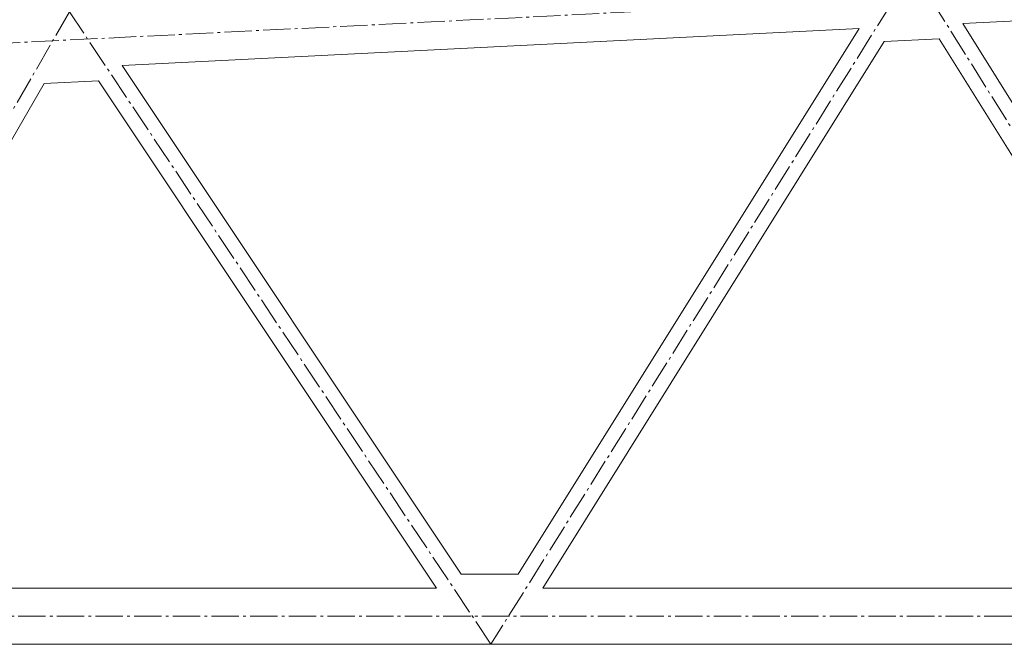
# Model space of a CAD drawing. Header units: millimetres. Extents: x -15830 to 4680139, y -28864 to 2281735.
# Tile 50 of 256: x 192435 to 195938, y 60668 to 62890. Entities that reach past the tile are written whole.
import ezdxf
from ezdxf import colors
from ezdxf.entities.mleader import LeaderData, LeaderLine
from ezdxf.math import Vec2, Vec3

# ---------------------------------------------------------------- set-up
doc = ezdxf.new("R2010")
doc.units = ezdxf.units.MM
doc.linetypes.add('AM_DIN_G_W050', pattern=[13.75, 9.75, -1.5, 1, -1.5])
for name, color, linetype, lineweight in [('A99_N_txt-popis-50', 240, 'Continuous', 9), ('A99_N_txt-popis-50 @ 200', 240, 'Continuous', 9), ('A99_S_kce-pohl', 7, 'Continuous', 5)]:
    doc.layers.add(name, color=color, linetype=linetype, lineweight=lineweight)
doc.styles.add('A99_popis', font='isocpeur.ttf')

# ---------------------------------------------------------------- blocks, each defined once
blk = doc.blocks.new('*U1031')
at = {"layer": 'A99_N_txt-popis-50 @ 200', "lineweight": 9}
ml = blk.add_multileader_mtext('Standard', dxfattribs=at)
ml.set_content('\\A1;{\\C256;odvodňovací systém \\Pbude součásti \\Pdodávky opláštění}', color=1, style='A99_popis')
ml.set_leader_properties(color=256, linetype='ByLayer', lineweight=-1)
ml.build(insert=Vec2(0, 0))
ml.multileader.update_dxf_attribs({"dogleg_length": 1, "arrow_head_size": 300, "scale": 200})
ctx = ml.context
ctx.base_point, ctx.scale, ctx.char_height, ctx.arrow_head_size, ctx.landing_gap_size, ctx.plane_origin = Vec3(114276.6, 64593.3), 200, 400, 300, 250, Vec3(117789.1, 60438.1)
notes = []
notes.append((ctx, [(1, (1, 1, 0), (124506.6, 64593.3), (-1, 0), 4890, [(0, [(125181.6, 62678)], 0, [])])]))
ctx.mtext.insert, ctx.mtext.width, ctx.mtext.defined_height, ctx.mtext.flow_direction = Vec3(114526.6, 64853.3), 5020, 63.5, 5
ctx.mtext.has_bg_fill, ctx.mtext.bg_color, ctx.mtext.bg_scale_factor, ctx.mtext.bg_transparency, ctx.mtext.use_window_bg_color = 1, -1073741824, 1, 0, 1
for ctx, leaders in notes:
    for number, flags, end, landing, length, lines in leaders:
        leader = LeaderData()
        leader.index, (leader.has_last_leader_line, leader.has_dogleg_vector, leader.attachment_direction) = number, flags
        leader.last_leader_point, leader.dogleg_vector, leader.dogleg_length = Vec3(end), Vec3(landing), length
        for number, points, colour, breaks in lines:
            line = LeaderLine()
            line.index, line.vertices, line.color, line.breaks = number, Vec3.list(points), colors.encode_raw_color(colour), breaks
            leader.lines.append(line)
        ctx.leaders.append(leader)

msp = doc.modelspace()

# ---------------------------------------------------------------- linework, layer by layer
at = {"layer": 'A99_S_kce-pohl', "color": 253, "linetype": 'AM_DIN_G_W050', "lineweight": 0, "ltscale": 10}
for points in [[(198616.627, 63118.377), (189616.627, 62668.377)], [(195611.633, 63068.252), (194111.633, 60668.252), (192611.633, 62918.252), (191311.633, 60668.252)], [(197111.633, 60668.252), (195611.633, 63068.252)], [(190916.979, 60768.252), (190916.979, 60768.252), (198611.633, 60768.252)]]:
    msp.add_lwpolyline(points, dxfattribs=at)
at = {"layer": 'A99_S_kce-pohl', "lineweight": 5}
for points in [[(198406.5, 63007.746), (195790.172, 62876.929)], [(195421.575, 62858.499), (192798.981, 62727.37)], [(195421.575, 62858.499), (194208.921, 60918.252)], [(197014.345, 60918.252), (195790.172, 62876.929)], [(195706.162, 62822.666), (195511.006, 62812.908)], [(196927.671, 60868.252), (195706.162, 62822.666)], [(195511.006, 62812.908), (194295.595, 60868.252)], [(194005.059, 60918.252), (192798.981, 62727.37)], [(192522.169, 62663.467), (191484.934, 60868.252)], [(192714.971, 62673.107), (192522.169, 62663.467)], [(193918.207, 60868.252), (192714.971, 62673.107)], [(194208.921, 60918.252), (194005.059, 60918.252)], [(193918.207, 60868.252), (191484.934, 60868.252)], [(196927.671, 60868.252), (194295.595, 60868.252)], [(198611.633, 60668.252), (190916.979, 60668.252)]]:
    msp.add_lwpolyline(points, dxfattribs=at)

# ---------------------------------------------------------------- next in the draw order: block references
at = {"layer": 'A99_N_txt-popis-50'}
msp.add_blockref('*U1031', (0, 0), dxfattribs=at)

doc.saveas('drawing.dxf')
